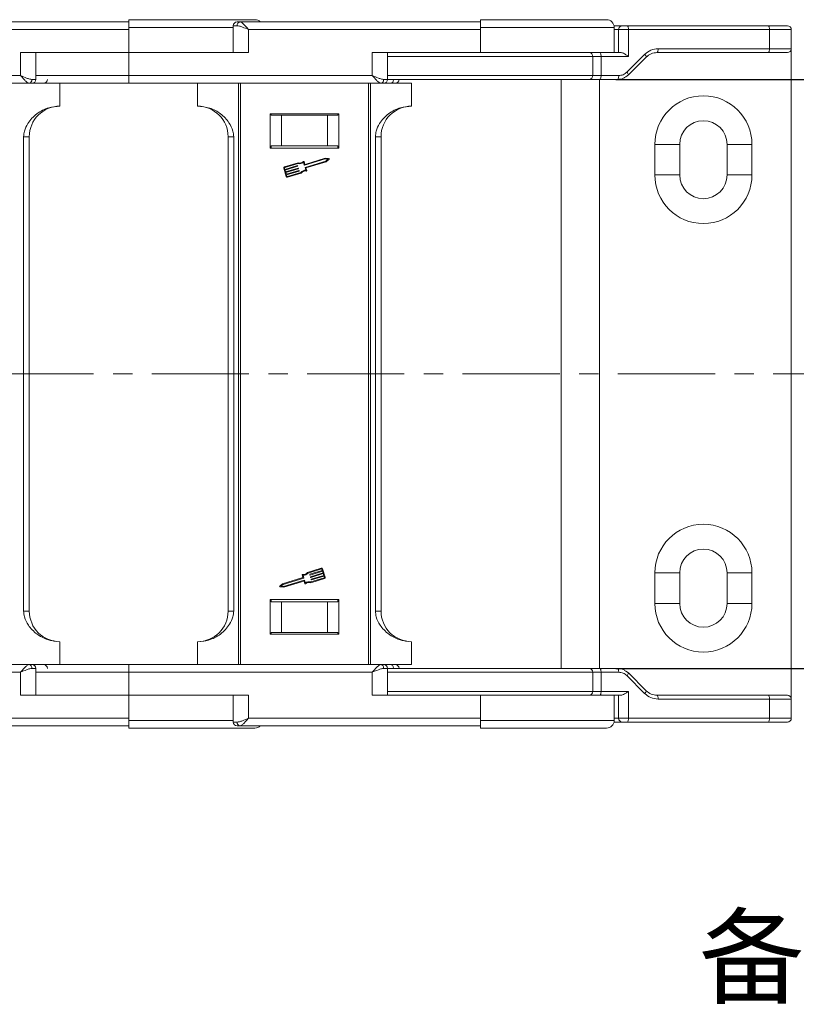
# Model space of a CAD drawing. Header units: millimetres. Extents: x 3104 to 4027, y -212 to 440.
# Tile 13 of 39: x 3794 to 3896, y -84 to 44. Entities that reach past the tile are written whole.
import ezdxf

# ---------------------------------------------------------------- set-up
doc = ezdxf.new("R2010")
doc.units = ezdxf.units.MM
doc.linetypes.add('CENTERX2', pattern=[20.32, 12.7, -2.54, 2.54, -2.54])
doc.styles.get("Standard").update_dxf_attribs({"font": '仿宋_GB2312.ttf', "width": 0.8})
doc.styles.add('样式 6', font='仿宋_GB2312.ttf')
doc.dimstyles.new('副本 ISO-25.1', dxfattribs={"dimtxt": 6, "dimasz": 5, "dimexe": 3.5, "dimexo": 0.625, "dimgap": 1.5, "dimtad": 1, "dimdsep": 46, "dimtxsty": 'Standard', "dimcen": 2.5, "dimadec": 0, "dimazin": 0, "dimtfac": 1, "dimtmove": 0, "dimatfit": 3, "dimfxl": 0, "dimarcsym": 0})

# ---------------------------------------------------------------- blocks, each defined once
blk = doc.blocks.new('*D2093')
at = {"color": 0, "lineweight": -2}
for p, q in [((3872.18, 36.51), (3929.94, 36.51)), ((3926.44, 31.51), (3926.44, -35.49)), ((3872.18, -40.49), (3929.94, -40.49))]:
    blk.add_line(p, q, dxfattribs=at)
at = {"color": 0, "lineweight": 9}
for points in [[(3925.61, 31.51), (3927.27, 31.51), (3926.44, 36.51)], [(3925.61, -35.49), (3927.27, -35.49), (3926.44, -40.49)]]:
    blk.add_solid(points, dxfattribs=at)
at = {"layer": 'Defpoints', "color": 0, "lineweight": 9}
for p in [(3871.56, 36.51), (3871.56, -40.49), (3926.44, -40.49)]:
    blk.add_point(p, dxfattribs=at)
at = {"color": 0, "lineweight": 9, "insert": (3921.94, -1.99), "char_height": 6, "attachment_point": 5, "rotation": 90}
blk.add_mtext('77', dxfattribs=at)

msp = doc.modelspace()

# ---------------------------------------------------------------- linework, layer by layer
at = {"color": 7, "linetype": 'Continuous', "lineweight": 15}
for p, q in [((3808.471, 44.007), (3777.029, 44.007)), ((3854.471, 44.007), (3823.029, 44.007)), ((3778.147, 43.007), (3808.471, 43.007)), ((3808.471, 43.307), (3808.471, 43.007)), ((3822.147, 43.307), (3808.471, 43.307)), ((3808.471, 43.007), (3808.471, 40.007)), ((3822.147, 43.507), (3822.147, 40.007)), ((3822.657, 43.507), (3822.147, 43.507)), ((3824.147, 40.007), (3824.147, 43.007)), ((3824.147, 43.007), (3854.471, 43.007)), ((3854.471, 43.307), (3854.471, 43.007)), ((3871.971, 43.307), (3854.471, 43.307)), ((3854.471, 43.007), (3854.471, 40.007)), ((3871.971, 40.007), (3871.971, 43.307)), ((3871.971, 43.007), (3872.543, 43.007)), ((3873.832, 43.007), (3872.543, 43.007)), ((3872.543, 43.007), (3872.543, 40.007)), ((3892.133, 43.507), (3873.687, 43.507)), ((3873.832, 39.507), (3873.832, 43.007)), ((3873.832, 43.007), (3892.278, 43.007)), ((3892.278, 43.007), (3892.278, 40.507)), ((3895.133, 43.007), (3892.278, 43.007)), ((3895.133, 40.507), (3895.133, 43.007)), ((3794.326, 40.007), (3794.326, 37.007)), ((3808.471, 40.007), (3794.326, 40.007)), ((3796.326, 36.507), (3796.326, 40.007)), ((3808.471, 37.007), (3808.471, 40.007)), ((3808.471, 40.007), (3824.147, 40.007)), ((3854.471, 40.007), (3840.326, 40.007)), ((3840.326, 40.007), (3840.326, 37.007)), ((3842.326, 36.507), (3842.326, 40.007)), ((3869.243, 40.007), (3854.471, 40.007)), ((3870.107, 40.007), (3869.789, 40.007)), ((3872.858, 40.007), (3870.107, 40.007)), ((3892.133, 40.007), (3877.571, 40.007)), ((3892.278, 40.507), (3877.716, 40.507)), ((3895.133, 40.507), (3892.278, 40.507)), ((3895.133, 40.507), (3895.133, -1.993)), ((3869.164, 39.507), (3842.326, 39.507)), ((3869.164, 37.007), (3869.164, 39.507)), ((3869.164, 39.507), (3870.252, 39.507)), ((3870.252, 37.007), (3870.252, 39.507)), ((3870.252, 39.507), (3873.832, 39.507)), ((3875.948, 39.775), (3873.62, 37.446)), ((3873.828, 37.093), (3876.157, 39.421)), ((3794.326, 37.007), (3762.471, 37.007)), ((3796.326, 36.507), (3795.817, 36.507)), ((3808.471, 37.007), (3796.326, 37.007)), ((3840.326, 37.007), (3808.471, 37.007)), ((3808.471, 36.007), (3808.471, 37.007)), ((3842.326, 36.507), (3841.817, 36.507)), ((3869.164, 37.007), (3842.326, 37.007)), ((3865.013, -1.993), (3865.013, 36.507)), ((3870.252, 37.007), (3869.164, 37.007)), ((3870.033, -1.993), (3870.033, 36.507)), ((3870.107, 36.507), (3872.414, 36.507)), ((3872.559, 37.007), (3870.252, 37.007)), ((3873.828, 37.093), (3873.479, 36.859)), ((3795.444, 36.007), (3762.471, 36.007)), ((3795.581, 36.007), (3799.471, 36.007)), ((3799.471, 36.007), (3799.471, 33.007)), ((3841.444, 36.007), (3808.471, 36.007)), ((3817.471, 33.007), (3817.471, 36.007)), ((3822.842, 36.007), (3822.842, -1.993)), ((3823.105, -1.993), (3823.105, 36.007)), ((3839.837, 36.007), (3839.837, -1.993)), ((3840.1, -1.993), (3840.1, 36.007)), ((3841.581, 36.007), (3845.471, 36.007)), ((3845.471, 36.007), (3845.471, 33.007)), ((3835.971, 32.007), (3826.971, 32.007)), ((3826.971, 32.007), (3826.971, 27.507)), ((3827.12, 31.807), (3827.12, 32.007)), ((3827.12, 31.807), (3828.471, 31.807)), ((3828.471, 31.807), (3828.471, 27.807)), ((3834.471, 31.807), (3828.471, 31.807)), ((3834.471, 27.807), (3834.471, 31.807)), ((3834.471, 31.807), (3835.822, 31.807)), ((3835.822, 32.007), (3835.822, 31.807)), ((3835.971, 27.507), (3835.971, 32.007)), ((3794.733, 29.007), (3794.733, -1.993)), ((3795.471, 29.007), (3794.733, 29.007)), ((3795.471, -1.993), (3795.471, 29.007)), ((3822.21, 29.007), (3821.471, 29.007)), ((3821.471, 29.007), (3821.471, -1.993)), ((3822.21, -1.993), (3822.21, 29.007)), ((3840.733, 29.007), (3840.733, -1.993)), ((3841.471, 29.007), (3840.733, 29.007)), ((3841.471, -1.993), (3841.471, 29.007)), ((3826.971, 27.507), (3835.971, 27.507)), ((3828.471, 27.807), (3827.12, 27.807)), ((3827.12, 27.807), (3827.12, 27.507)), ((3834.471, 27.807), (3828.471, 27.807)), ((3835.822, 27.807), (3834.471, 27.807)), ((3835.822, 27.507), (3835.822, 27.807)), ((3877.283, 28.007), (3877.283, 24.007)), ((3880.533, 28.007), (3877.283, 28.007)), ((3880.533, 28.007), (3880.533, 24.007)), ((3889.983, 28.007), (3886.733, 28.007)), ((3886.733, 24.007), (3886.733, 28.007)), ((3889.983, 24.007), (3889.983, 28.007)), ((3834.179, 26.1), (3831.471, 25.276)), ((3834.17, 26.195), (3831.534, 25.393)), ((3831.553, 25.006), (3834.261, 25.83)), ((3831.648, 24.937), (3834.306, 25.746)), ((3834.657, 26.143), (3834.17, 26.195)), ((3834.537, 26.062), (3834.179, 26.1)), ((3834.261, 25.83), (3834.537, 26.062)), ((3834.306, 25.746), (3834.682, 26.061)), ((3828.755, 24.891), (3829.084, 23.812)), ((3828.845, 24.918), (3828.9, 24.739)), ((3830.631, 25.609), (3828.849, 25.067)), ((3830.631, 25.511), (3828.876, 24.977)), ((3828.9, 24.739), (3830.529, 25.235)), ((3830.556, 25.145), (3828.927, 24.649)), ((3828.927, 24.649), (3828.996, 24.424)), ((3828.996, 24.424), (3830.625, 24.92)), ((3830.652, 24.83), (3829.023, 24.334)), ((3829.091, 24.109), (3830.721, 24.605)), ((3830.748, 24.515), (3829.119, 24.02)), ((3830.558, 25.219), (3830.572, 25.174)), ((3830.654, 24.904), (3830.668, 24.859)), ((3830.75, 24.59), (3830.763, 24.545)), ((3831.442, 25.291), (3831.336, 25.639)), ((3831.405, 25.734), (3831.504, 25.409)), ((3831.643, 24.629), (3831.538, 24.977)), ((3831.754, 24.589), (3831.648, 24.937)), ((3829.023, 24.334), (3829.091, 24.109)), ((3829.119, 24.02), (3829.174, 23.84)), ((3829.232, 23.809), (3830.986, 24.343)), ((3829.26, 23.719), (3831.042, 24.261)), ((3877.283, 24.007), (3880.533, 24.007)), ((3889.983, 24.007), (3886.733, 24.007)), ((3794.733, -1.993), (3794.733, -32.993)), ((3795.471, -32.993), (3795.471, -1.993)), ((3821.471, -1.993), (3821.471, -32.993)), ((3822.21, -32.993), (3822.21, -1.993)), ((3822.842, -1.993), (3822.842, -39.993)), ((3823.105, -39.993), (3823.105, -1.993)), ((3839.837, -1.993), (3839.837, -39.993)), ((3840.1, -39.993), (3840.1, -1.993)), ((3840.733, -1.993), (3840.733, -32.993)), ((3841.471, -32.993), (3841.471, -1.993)), ((3865.013, -40.493), (3865.013, -1.993)), ((3870.033, -40.493), (3870.033, -1.993)), ((3895.133, -1.993), (3895.133, -44.493)), ((3831.159, -28.263), (3831.265, -28.61)), ((3831.27, -28.303), (3831.375, -28.651)), ((3833.653, -27.392), (3831.871, -27.935)), ((3833.681, -27.482), (3831.926, -28.016)), ((3832.163, -28.263), (3832.149, -28.218)), ((3832.165, -28.189), (3833.794, -27.693)), ((3833.821, -27.783), (3832.192, -28.279)), ((3832.261, -28.504), (3833.89, -28.008)), ((3833.917, -28.098), (3832.288, -28.594)), ((3833.794, -27.693), (3833.739, -27.514)), ((3833.89, -28.008), (3833.821, -27.783)), ((3834.158, -28.565), (3833.829, -27.486)), ((3833.986, -28.323), (3833.917, -28.098)), ((3877.283, -27.993), (3877.283, -31.993)), ((3877.283, -27.993), (3880.533, -27.993)), ((3880.533, -27.993), (3880.533, -31.993)), ((3886.733, -31.993), (3886.733, -27.993)), ((3889.983, -27.993), (3886.733, -27.993)), ((3889.983, -31.993), (3889.983, -27.993)), ((3828.606, -29.42), (3828.231, -29.734)), ((3828.652, -29.504), (3828.376, -29.735)), ((3831.265, -28.61), (3828.606, -29.42)), ((3831.36, -28.68), (3828.652, -29.504)), ((3828.734, -29.774), (3831.442, -28.949)), ((3828.743, -29.869), (3831.379, -29.067)), ((3831.508, -29.408), (3831.409, -29.082)), ((3831.471, -28.965), (3831.577, -29.313)), ((3832.259, -28.578), (3832.245, -28.533)), ((3832.281, -29.283), (3834.064, -28.741)), ((3832.282, -29.185), (3834.036, -28.651)), ((3832.355, -28.893), (3832.341, -28.848)), ((3832.357, -28.818), (3833.986, -28.323)), ((3834.013, -28.412), (3832.384, -28.908)), ((3834.068, -28.592), (3834.013, -28.412)), ((3828.256, -29.817), (3828.743, -29.869)), ((3828.376, -29.735), (3828.734, -29.774)), ((3826.971, -31.493), (3826.971, -35.993)), ((3835.971, -31.493), (3826.971, -31.493)), ((3827.12, -31.493), (3827.12, -31.793)), ((3827.12, -31.793), (3828.471, -31.793)), ((3828.471, -31.793), (3828.471, -35.793)), ((3834.471, -31.793), (3828.471, -31.793)), ((3834.471, -35.793), (3834.471, -31.793)), ((3834.471, -31.793), (3835.822, -31.793)), ((3835.822, -31.793), (3835.822, -31.493)), ((3835.971, -35.993), (3835.971, -31.493)), ((3880.533, -31.993), (3877.283, -31.993)), ((3889.983, -31.993), (3886.733, -31.993)), ((3795.471, -32.993), (3794.733, -32.993)), ((3821.471, -32.993), (3822.21, -32.993)), ((3841.471, -32.993), (3840.733, -32.993)), ((3826.971, -35.993), (3835.971, -35.993)), ((3827.12, -35.793), (3828.471, -35.793)), ((3827.12, -35.993), (3827.12, -35.793)), ((3828.471, -35.793), (3834.471, -35.793)), ((3835.822, -35.793), (3834.471, -35.793)), ((3835.822, -35.793), (3835.822, -35.993)), ((3799.471, -39.993), (3799.471, -36.993)), ((3817.471, -39.993), (3817.471, -36.993)), ((3845.471, -39.993), (3845.471, -36.993)), ((3762.471, -39.993), (3795.444, -39.993)), ((3762.471, -40.993), (3794.326, -40.993)), ((3794.326, -40.993), (3794.326, -43.993)), ((3795.444, -39.993), (3799.471, -39.993)), ((3795.817, -40.493), (3796.326, -40.493)), ((3796.326, -43.993), (3796.326, -40.493)), ((3796.326, -40.993), (3808.471, -40.993)), ((3808.471, -40.993), (3808.471, -39.993)), ((3808.471, -39.993), (3841.444, -39.993)), ((3808.471, -43.993), (3808.471, -40.993)), ((3808.471, -40.993), (3840.326, -40.993)), ((3840.326, -40.993), (3840.326, -43.993)), ((3841.444, -39.993), (3845.471, -39.993)), ((3841.817, -40.493), (3842.326, -40.493)), ((3842.326, -43.993), (3842.326, -40.493)), ((3842.326, -40.993), (3869.164, -40.993)), ((3869.164, -43.493), (3869.164, -40.993)), ((3869.164, -40.993), (3870.252, -40.993)), ((3872.414, -40.493), (3870.107, -40.493)), ((3870.252, -43.493), (3870.252, -40.993)), ((3870.252, -40.993), (3872.559, -40.993)), ((3873.479, -40.846), (3873.828, -41.079)), ((3876.157, -43.407), (3873.828, -41.079)), ((3873.62, -41.432), (3875.948, -43.761)), ((3842.326, -43.493), (3869.164, -43.493)), ((3870.252, -43.493), (3869.164, -43.493)), ((3873.832, -43.493), (3870.252, -43.493)), ((3873.832, -46.993), (3873.832, -43.493)), ((3794.326, -43.993), (3808.471, -43.993)), ((3824.147, -43.993), (3808.471, -43.993)), ((3808.471, -43.993), (3808.471, -46.993)), ((3822.147, -43.993), (3822.147, -47.493)), ((3824.147, -46.993), (3824.147, -43.993)), ((3840.326, -43.993), (3854.471, -43.993)), ((3854.471, -43.993), (3854.471, -46.993)), ((3854.471, -43.993), (3870.107, -43.993)), ((3872.858, -43.993), (3870.107, -43.993)), ((3871.971, -47.293), (3871.971, -43.993)), ((3872.543, -43.993), (3872.543, -46.993)), ((3877.571, -43.993), (3892.133, -43.993)), ((3877.716, -44.493), (3892.278, -44.493)), ((3892.278, -44.493), (3892.278, -46.993)), ((3892.278, -44.493), (3895.133, -44.493)), ((3895.133, -46.993), (3895.133, -44.493)), ((3808.471, -46.993), (3778.147, -46.993)), ((3808.471, -46.993), (3808.471, -47.293)), ((3808.471, -47.293), (3822.147, -47.293)), ((3822.147, -47.493), (3822.657, -47.493)), ((3854.471, -46.993), (3824.147, -46.993)), ((3854.471, -46.993), (3854.471, -47.293)), ((3854.471, -47.293), (3871.971, -47.293)), ((3872.543, -46.993), (3871.971, -46.993)), ((3872.543, -46.993), (3873.832, -46.993)), ((3892.133, -47.493), (3873.687, -47.493)), ((3892.278, -46.993), (3873.832, -46.993)), ((3892.278, -46.993), (3895.133, -46.993)), ((3777.029, -47.993), (3808.471, -47.993)), ((3823.029, -47.993), (3854.471, -47.993))]:
    msp.add_line(p, q, dxfattribs=at)
at = {"color": 1, "linetype": 'CENTERX2', "lineweight": 13}
msp.add_line((3905.48, -1.993), (3394.299, -1.993), dxfattribs=at)
at = {"color": 7, "linetype": 'Continuous', "lineweight": 15, "flags": 128}
for points in [[(3873.687, 43.507), (3873.716, 43.497), (3873.743, 43.469), (3873.768, 43.423), (3873.79, 43.36), (3873.808, 43.285), (3873.821, 43.198), (3873.829, 43.104), (3873.832, 43.007)], [(3892.278, 43.007), (3892.275, 43.104), (3892.267, 43.198), (3892.253, 43.285), (3892.236, 43.36), (3892.214, 43.423), (3892.189, 43.469), (3892.161, 43.497), (3892.133, 43.507)], [(3870.252, 39.507), (3870.249, 39.604), (3870.241, 39.698), (3870.228, 39.785), (3870.21, 39.86), (3870.188, 39.923), (3870.163, 39.969), (3870.136, 39.997), (3870.107, 40.007)], [(3877.716, 40.507), (3877.713, 40.409), (3877.705, 40.316), (3877.691, 40.229), (3877.673, 40.153), (3877.651, 40.091), (3877.626, 40.045), (3877.599, 40.017), (3877.571, 40.007)], [(3892.278, 40.507), (3892.275, 40.409), (3892.267, 40.316), (3892.253, 40.229), (3892.236, 40.153), (3892.214, 40.091), (3892.189, 40.045), (3892.161, 40.017), (3892.133, 40.007)], [(3842.78, 36.007), (3842.841, 36.017), (3842.901, 36.045), (3842.955, 36.091), (3843.003, 36.153), (3843.043, 36.229), (3843.072, 36.316), (3843.09, 36.409), (3843.096, 36.507)], [(3870.252, 37.007), (3870.249, 36.909), (3870.241, 36.816), (3870.228, 36.729), (3870.21, 36.653), (3870.188, 36.591), (3870.163, 36.545), (3870.136, 36.517), (3870.107, 36.507)], [(3872.414, 36.507), (3872.442, 36.517), (3872.47, 36.545), (3872.495, 36.591), (3872.517, 36.653), (3872.534, 36.729), (3872.548, 36.816), (3872.556, 36.909), (3872.559, 37.007)], [(3842.78, -39.993), (3842.841, -40.003), (3842.901, -40.031), (3842.955, -40.077), (3843.003, -40.14), (3843.043, -40.215), (3843.072, -40.302), (3843.09, -40.396), (3843.096, -40.493)], [(3870.252, -40.993), (3870.249, -40.896), (3870.241, -40.802), (3870.228, -40.715), (3870.21, -40.64), (3870.188, -40.577), (3870.163, -40.531), (3870.136, -40.503), (3870.107, -40.493)], [(3872.414, -40.493), (3872.442, -40.503), (3872.47, -40.531), (3872.495, -40.577), (3872.517, -40.64), (3872.534, -40.715), (3872.548, -40.802), (3872.556, -40.896), (3872.559, -40.993)], [(3870.252, -43.493), (3870.249, -43.591), (3870.241, -43.684), (3870.228, -43.771), (3870.21, -43.847), (3870.188, -43.909), (3870.163, -43.955), (3870.136, -43.983), (3870.107, -43.993)], [(3877.571, -43.993), (3877.599, -44.003), (3877.626, -44.031), (3877.651, -44.077), (3877.673, -44.14), (3877.691, -44.215), (3877.705, -44.302), (3877.713, -44.396), (3877.716, -44.493)], [(3892.133, -43.993), (3892.161, -44.003), (3892.189, -44.031), (3892.214, -44.077), (3892.236, -44.14), (3892.253, -44.215), (3892.267, -44.302), (3892.275, -44.396), (3892.278, -44.493)], [(3873.832, -46.993), (3873.829, -47.091), (3873.821, -47.184), (3873.808, -47.271), (3873.79, -47.347), (3873.768, -47.409), (3873.743, -47.455), (3873.716, -47.483), (3873.687, -47.493)], [(3892.278, -46.993), (3892.275, -47.091), (3892.267, -47.184), (3892.253, -47.271), (3892.236, -47.347), (3892.214, -47.409), (3892.189, -47.455), (3892.161, -47.483), (3892.133, -47.493)]]:
    msp.add_lwpolyline(points, dxfattribs=at)
at = {"color": 7, "linetype": 'Continuous', "lineweight": 15}
for centre, radius, start, end in [((3822.647, 43.507), 0.5, 90, 180), ((3823.104, 43.562), 0.451, 99.5202, 187.08135), ((3824.971, 43.307), 1, 44.87138, 90), ((3870.971, 43.307), 1, 0, 90), ((3873.043, 43.007), 0.5, 90, 180), ((3894.633, 43.007), 0.5, 0, 90), ((3868.701, 39.545), 0.465, 355.36039, 84.44945), ((3894.633, 40.507), 0.5, 270, 0), ((3875.635, 39.351), 0.526, 7.6247, 53.54755), ((3873.307, 37.023), 0.526, 7.6247, 53.54755), ((3795.37, 36.451), 0.451, 279.5202, 7.08135), ((3795.826, 36.507), 0.5, 270, 0), ((3797.332, 36.507), 0.5, 270, 0), ((3841.37, 36.451), 0.451, 279.5202, 7.08135), ((3841.826, 36.507), 0.5, 270, 0), ((3843.332, 36.507), 0.5, 270, 0), ((3868.701, 36.969), 0.465, 275.55055, 4.63961), ((3883.633, 28.007), 6.35, 0, 180), ((3799.471, 29.007), 4, 90, 180), ((3817.471, 29.007), 4, 0, 90), ((3845.471, 29.007), 4, 90, 180), ((3883.633, 28.007), 3.1, 0, 180), ((3830.857, 26.27), 0.698, 251.11204, 312.44471), ((3831.36, 25.72), 0.047, 16.9297, 132.44471), ((3834.652, 26.097), 0.047, 309.95116, 83.90824), ((3828.89, 24.932), 0.141, 106.9297, 196.9297), ((3828.89, 24.932), 0.047, 106.9297, 196.9297), ((3830.536, 25.212), 0.0235, 16.9297, 106.9297), ((3830.55, 25.167), 0.0235, 286.9297, 16.9297), ((3830.632, 24.897), 0.0235, 16.9297, 106.9297), ((3830.857, 26.27), 0.792, 253.37041, 307.16635), ((3830.645, 24.853), 0.0235, 286.9297, 16.9297), ((3830.727, 24.583), 0.0235, 16.9297, 106.9297), ((3830.741, 24.538), 0.0235, 286.9297, 16.9297), ((3831.598, 23.839), 0.792, 86.69305, 140.48899), ((3831.598, 23.839), 0.698, 81.41469, 142.74736), ((3831.464, 25.298), 0.0235, 196.9297, 286.9297), ((3831.527, 25.415), 0.0235, 196.9297, 286.9297), ((3831.56, 24.984), 0.0235, 106.9297, 196.9297), ((3831.709, 24.575), 0.047, 261.41469, 16.9297), ((3829.218, 23.854), 0.141, 196.9297, 286.9297), ((3829.218, 23.854), 0.047, 196.9297, 286.9297), ((3883.633, 24.007), 6.35, 180, 0), ((3883.633, 24.007), 3.1, 180, 0), ((3883.633, -27.993), 6.35, 0, 180), ((3883.633, -27.993), 3.1, 0, 180), ((3831.204, -28.249), 0.047, 81.41469, 196.9297), ((3831.315, -27.512), 0.698, 261.41469, 322.74736), ((3831.315, -27.512), 0.792, 266.69305, 320.48899), ((3832.172, -28.212), 0.0235, 106.9297, 196.9297), ((3832.186, -28.257), 0.0235, 196.9297, 286.9297), ((3833.694, -27.527), 0.141, 16.9297, 106.9297), ((3833.694, -27.527), 0.047, 16.9297, 106.9297), ((3831.353, -28.657), 0.0235, 286.9297, 16.9297), ((3831.386, -29.089), 0.0235, 16.9297, 106.9297), ((3831.449, -28.972), 0.0235, 16.9297, 106.9297), ((3831.553, -29.394), 0.047, 196.9297, 312.44471), ((3832.055, -29.944), 0.792, 73.37041, 127.16635), ((3832.055, -29.944), 0.698, 71.11204, 132.44471), ((3832.268, -28.526), 0.0235, 106.9297, 196.9297), ((3832.281, -28.571), 0.0235, 196.9297, 286.9297), ((3832.363, -28.841), 0.0235, 106.9297, 196.9297), ((3832.377, -28.886), 0.0235, 196.9297, 286.9297), ((3834.023, -28.606), 0.047, 286.9297, 16.9297), ((3834.023, -28.606), 0.141, 286.9297, 16.9297), ((3828.261, -29.77), 0.047, 129.95116, 263.90824), ((3883.633, -31.993), 6.35, 180, 0), ((3883.633, -31.993), 3.1, 180, 0), ((3799.471, -32.993), 4, 180, 270), ((3817.471, -32.993), 4, 270, 0), ((3845.471, -32.993), 4, 180, 270), ((3795.37, -40.438), 0.451, 352.91869, 80.47981), ((3795.826, -40.493), 0.5, 0, 90), ((3797.332, -40.493), 0.5, 0, 90), ((3841.37, -40.438), 0.451, 352.91869, 80.47981), ((3841.826, -40.493), 0.5, 0, 90), ((3843.332, -40.493), 0.5, 0, 90), ((3868.701, -40.955), 0.465, 355.36039, 84.44945), ((3873.307, -41.009), 0.526, 306.45246, 352.37528), ((3868.701, -43.531), 0.465, 275.55055, 4.63961), ((3875.635, -43.337), 0.526, 306.45245, 352.3753), ((3894.633, -44.493), 0.5, 0, 90), ((3822.647, -47.493), 0.5, 180, 270), ((3823.104, -47.549), 0.451, 172.91869, 260.47981), ((3870.971, -47.293), 1, 270, 0), ((3873.043, -46.993), 0.5, 180, 270), ((3894.633, -46.993), 0.5, 270, 0), ((3824.971, -47.293), 1, 270, 315.47936)]:
    msp.add_arc(centre, radius, start, end, dxfattribs=at)
for points, knots in [([(3824.971, 44.307), (3824.918, 44.307), (3824.807, 44.307), (3823.889, 44.307), (3822.367, 44.307), (3820.221, 44.307), (3817.583, 44.307), (3814.626, 44.307), (3811.55, 44.307), (3809.477, 44.307), (3808.471, 44.307)], [0, 0, 0, 0, 0.116516, 0.2400113, 0.3686408, 0.5, 0.6313592, 0.7599887, 0.883484, 1, 1, 1, 1]), ([(3808.471, 44.307), (3808.471, 44.296), (3808.471, 44.274), (3808.471, 44.101), (3808.471, 43.848), (3808.471, 43.566), (3808.471, 43.381), (3808.471, 43.307)], [0, 0, 0, 0, 0.2146939, 0.4293877, 0.6440816, 0.8587754, 1, 1, 1, 1]), ([(3823.029, 44.007), (3823.097, 43.99), (3823.241, 43.954), (3823.52, 43.704), (3823.83, 43.374), (3824.041, 43.129), (3824.147, 43.007)], [0, 0, 0, 0, 0.23435025, 0.49819532, 0.74886904, 1, 1, 1, 1]), ([(3870.971, 44.307), (3870.918, 44.307), (3870.807, 44.307), (3869.889, 44.307), (3868.367, 44.307), (3866.221, 44.307), (3863.583, 44.307), (3860.626, 44.307), (3857.55, 44.307), (3855.477, 44.307), (3854.471, 44.307)], [0, 0, 0, 0, 0.11651603, 0.24001133, 0.36864081, 0.5, 0.63135919, 0.75998867, 0.88348397, 1, 1, 1, 1]), ([(3854.471, 44.307), (3854.471, 44.296), (3854.471, 44.274), (3854.471, 44.101), (3854.471, 43.848), (3854.471, 43.566), (3854.471, 43.381), (3854.471, 43.307)], [0, 0, 0, 0, 0.2146939, 0.4293877, 0.6440816, 0.8587754, 1, 1, 1, 1]), ([(3824.147, 43.007), (3823.878, 43.123), (3823.459, 43.304), (3822.961, 43.475), (3822.751, 43.497), (3822.657, 43.507)], [0, 0, 0, 0, 0.4984129, 0.772928, 1, 1, 1, 1]), ([(3871.931, 43.507), (3872.107, 43.507), (3872.937, 43.507), (3872.996, 43.507), (3873.043, 43.507)], [0, 0, 0, 0, 0.212656, 1, 1, 1, 1]), ([(3873.043, 43.507), (3873.045, 43.507), (3873.05, 43.507), (3873.093, 43.507), (3873.156, 43.507), (3873.242, 43.507), (3873.344, 43.507), (3873.456, 43.507), (3873.574, 43.507), (3873.649, 43.507), (3873.687, 43.507)], [0, 0, 0, 0, 0.1248533, 0.249992, 0.3747024, 0.4999917, 0.6247024, 0.749992, 0.8748539, 1, 1, 1, 1]), ([(3892.133, 43.507), (3892.473, 43.507), (3893.17, 43.507), (3893.985, 43.507), (3894.532, 43.507), (3894.6, 43.507), (3894.633, 43.507)], [0, 0, 0, 0, 0.2435155, 0.5, 0.7564845, 1, 1, 1, 1]), ([(3868.746, 40.007), (3868.09, 40.007), (3866.766, 40.007), (3864.156, 40.007), (3861.221, 40.007), (3859.069, 40.007), (3858.003, 40.007)], [0, 0, 0, 0, 0.2475958, 0.5, 0.7524042, 1, 1, 1, 1]), ([(3872.858, 40.007), (3872.925, 39.997), (3873.071, 39.976), (3873.36, 39.829), (3873.618, 39.662), (3873.782, 39.544), (3873.83, 39.508), (3873.832, 39.507)], [0, 0, 0, 0, 0.2178225, 0.4765661, 0.8410136, 0.9946078, 1, 1, 1, 1]), ([(3877.716, 40.507), (3877.385, 40.473), (3876.729, 40.407), (3876.207, 39.985), (3875.948, 39.775)], [0, 0, 0, 0, 0.5028698, 1, 1, 1, 1]), ([(3876.157, 39.421), (3876.365, 39.589), (3876.784, 39.928), (3877.307, 39.98), (3877.571, 40.007)], [0, 0, 0, 0, 0.4956859, 1, 1, 1, 1]), ([(3894.633, 40.007), (3894.6, 40.007), (3894.532, 40.007), (3893.985, 40.007), (3893.17, 40.007), (3892.473, 40.007), (3892.133, 40.007)], [0, 0, 0, 0, 0.2435155, 0.5, 0.7564845, 1, 1, 1, 1]), ([(3873.62, 37.446), (3873.464, 37.32), (3873.151, 37.067), (3872.757, 37.027), (3872.559, 37.007)], [0, 0, 0, 0, 0.4971302, 1, 1, 1, 1]), ([(3794.326, 37.007), (3794.596, 36.891), (3795.014, 36.71), (3795.513, 36.538), (3795.722, 36.517), (3795.817, 36.507)], [0, 0, 0, 0, 0.4984129, 0.772928, 1, 1, 1, 1]), ([(3795.444, 36.007), (3795.376, 36.024), (3795.232, 36.06), (3794.953, 36.31), (3794.644, 36.639), (3794.432, 36.884), (3794.326, 37.007)], [0, 0, 0, 0, 0.23435025, 0.49819532, 0.74886904, 1, 1, 1, 1]), ([(3840.326, 37.007), (3840.596, 36.891), (3841.014, 36.71), (3841.513, 36.538), (3841.722, 36.517), (3841.817, 36.507)], [0, 0, 0, 0, 0.4984129, 0.772928, 1, 1, 1, 1]), ([(3841.444, 36.007), (3841.376, 36.024), (3841.232, 36.06), (3840.953, 36.31), (3840.644, 36.639), (3840.432, 36.884), (3840.326, 37.007)], [0, 0, 0, 0, 0.2343503, 0.4981953, 0.748869, 1, 1, 1, 1]), ([(3842.323, 36.507), (3842.43, 36.507), (3843.144, 36.507), (3844.763, 36.507), (3847.088, 36.507), (3849.569, 36.507), (3852.159, 36.507), (3854.865, 36.507), (3857.633, 36.507), (3860.353, 36.507), (3862.915, 36.507), (3865.211, 36.507), (3867.199, 36.507), (3868.237, 36.507), (3868.746, 36.507)], [0, 0, 0, 0, 0.016174, 0.1076133, 0.1966544, 0.2823245, 0.3679946, 0.4570357, 0.548475, 0.6411622, 0.7338495, 0.8252888, 0.9143299, 1, 1, 1, 1]), ([(3873.479, 36.859), (3873.382, 36.786), (3873.073, 36.552), (3872.682, 36.525), (3872.414, 36.507)], [0, 0, 0, 0, 0.3144567, 1, 1, 1, 1]), ([(3795.713, 36.007), (3795.707, 36.007), (3795.664, 36.007), (3795.546, 36.007), (3795.444, 36.007)], [0, 0, 0, 0, 0.142198, 1, 1, 1, 1]), ([(3808.471, 36.007), (3807.465, 36.007), (3805.393, 36.007), (3802.311, 36.007), (3799.382, 36.007), (3797.238, 36.007), (3796.303, 36.007), (3796.063, 36.007)], [0, 0, 0, 0, 0.2136251, 0.4400463, 0.6758807, 0.9167199, 1, 1, 1, 1]), ([(3841.713, 36.007), (3841.707, 36.007), (3841.664, 36.007), (3841.546, 36.007), (3841.444, 36.007)], [0, 0, 0, 0, 0.142198, 1, 1, 1, 1]), ([(3799.471, 33.007), (3798.982, 32.965), (3797.914, 32.873), (3796.412, 32.087), (3795.356, 30.962), (3794.813, 29.87), (3794.756, 29.259), (3794.733, 29.007)], [0, 0, 0, 0, 0.21916195, 0.47916588, 0.7354888, 0.89061703, 1, 1, 1, 1]), ([(3822.21, 29.007), (3822.186, 29.26), (3822.124, 29.917), (3821.556, 30.999), (3820.532, 32.064), (3819.088, 32.853), (3818.015, 32.955), (3817.471, 33.007)], [0, 0, 0, 0, 0.1096723, 0.2846477, 0.5192481, 0.7563203, 1, 1, 1, 1]), ([(3845.471, 33.007), (3844.982, 32.965), (3843.914, 32.873), (3842.412, 32.087), (3841.356, 30.962), (3840.813, 29.87), (3840.756, 29.259), (3840.733, 29.007)], [0, 0, 0, 0, 0.21916195, 0.47916588, 0.7354888, 0.89061703, 1, 1, 1, 1]), ([(3794.733, -32.993), (3794.756, -33.246), (3794.818, -33.903), (3795.386, -34.985), (3796.41, -36.05), (3797.854, -36.839), (3798.927, -36.941), (3799.471, -36.993)], [0, 0, 0, 0, 0.1096723, 0.2846477, 0.5192481, 0.7563203, 1, 1, 1, 1]), ([(3817.471, -36.993), (3817.96, -36.951), (3819.028, -36.859), (3820.53, -36.073), (3821.586, -34.948), (3822.129, -33.856), (3822.186, -33.246), (3822.21, -32.993)], [0, 0, 0, 0, 0.219162, 0.4791659, 0.7354888, 0.890617, 1, 1, 1, 1]), ([(3840.733, -32.993), (3840.756, -33.246), (3840.818, -33.903), (3841.386, -34.985), (3842.41, -36.05), (3843.854, -36.839), (3844.927, -36.941), (3845.471, -36.993)], [0, 0, 0, 0, 0.1096723, 0.2846477, 0.5192481, 0.7563203, 1, 1, 1, 1]), ([(3794.326, -40.993), (3794.432, -40.871), (3794.644, -40.626), (3794.953, -40.296), (3795.232, -40.046), (3795.376, -40.01), (3795.444, -39.993)], [0, 0, 0, 0, 0.25113093, 0.50180461, 0.76564074, 1, 1, 1, 1]), ([(3795.817, -40.493), (3795.722, -40.503), (3795.513, -40.525), (3795.014, -40.696), (3794.596, -40.877), (3794.326, -40.993)], [0, 0, 0, 0, 0.2270634, 0.5015869, 1, 1, 1, 1]), ([(3795.444, -39.993), (3795.548, -39.993), (3795.656, -39.993), (3795.697, -39.993), (3795.698, -39.993)], [0, 0, 0, 0, 0.95791195, 1, 1, 1, 1]), ([(3796.048, -39.993), (3796.293, -39.993), (3797.233, -39.993), (3799.382, -39.993), (3802.311, -39.993), (3805.393, -39.993), (3807.465, -39.993), (3808.471, -39.993)], [0, 0, 0, 0, 0.0847716, 0.3252189, 0.5606696, 0.7867224, 1, 1, 1, 1]), ([(3840.326, -40.993), (3840.432, -40.871), (3840.644, -40.626), (3840.953, -40.296), (3841.232, -40.046), (3841.376, -40.01), (3841.444, -39.993)], [0, 0, 0, 0, 0.2511309, 0.5018046, 0.7656407, 1, 1, 1, 1]), ([(3841.817, -40.493), (3841.722, -40.503), (3841.513, -40.525), (3841.014, -40.696), (3840.596, -40.877), (3840.326, -40.993)], [0, 0, 0, 0, 0.2270634, 0.5015869, 1, 1, 1, 1]), ([(3841.444, -39.993), (3841.548, -39.993), (3841.656, -39.993), (3841.697, -39.993), (3841.698, -39.993)], [0, 0, 0, 0, 0.95791195, 1, 1, 1, 1]), ([(3868.746, -40.493), (3868.237, -40.493), (3867.199, -40.493), (3865.211, -40.493), (3862.915, -40.493), (3860.353, -40.493), (3857.633, -40.493), (3854.865, -40.493), (3852.159, -40.493), (3849.569, -40.493), (3847.088, -40.493), (3844.763, -40.493), (3843.147, -40.493), (3842.436, -40.493), (3842.331, -40.493)], [0, 0, 0, 0, 0.0857056, 0.1747836, 0.2662607, 0.3589863, 0.451712, 0.5431891, 0.6322671, 0.7179727, 0.8036783, 0.8927562, 0.9842334, 1, 1, 1, 1]), ([(3872.414, -40.493), (3872.682, -40.511), (3873.073, -40.538), (3873.382, -40.772), (3873.479, -40.846)], [0, 0, 0, 0, 0.6855433, 1, 1, 1, 1]), ([(3872.559, -40.993), (3872.757, -41.013), (3873.151, -41.053), (3873.464, -41.306), (3873.62, -41.432)], [0, 0, 0, 0, 0.5028698, 1, 1, 1, 1]), ([(3873.832, -43.493), (3873.83, -43.494), (3873.782, -43.53), (3873.618, -43.648), (3873.36, -43.815), (3873.071, -43.962), (3872.925, -43.983), (3872.858, -43.993)], [0, 0, 0, 0, 0.0053922, 0.1589864, 0.5234339, 0.7821775, 1, 1, 1, 1]), ([(3877.571, -43.993), (3877.307, -43.967), (3876.784, -43.914), (3876.365, -43.575), (3876.157, -43.407)], [0, 0, 0, 0, 0.5043141, 1, 1, 1, 1]), ([(3868.746, -43.993), (3868.09, -43.993), (3866.766, -43.993), (3864.156, -43.993), (3861.221, -43.993), (3859.069, -43.993), (3858.003, -43.993)], [0, 0, 0, 0, 0.2475958, 0.5, 0.7524042, 1, 1, 1, 1]), ([(3875.948, -43.761), (3876.207, -43.971), (3876.729, -44.393), (3877.385, -44.46), (3877.716, -44.493)], [0, 0, 0, 0, 0.4971302, 1, 1, 1, 1]), ([(3892.133, -43.993), (3892.473, -43.993), (3893.17, -43.993), (3893.985, -43.993), (3894.532, -43.993), (3894.6, -43.993), (3894.633, -43.993)], [0, 0, 0, 0, 0.2435155, 0.5, 0.7564845, 1, 1, 1, 1]), ([(3808.471, -47.293), (3808.471, -47.405), (3808.471, -47.63), (3808.471, -47.93), (3808.471, -48.156), (3808.471, -48.276), (3808.471, -48.288), (3808.471, -48.293)], [0, 0, 0, 0, 0.2146939, 0.4293877, 0.6440816, 0.8587754, 1, 1, 1, 1]), ([(3822.657, -47.493), (3822.751, -47.483), (3822.961, -47.462), (3823.459, -47.29), (3823.878, -47.109), (3824.147, -46.993)], [0, 0, 0, 0, 0.2270634, 0.5015869, 1, 1, 1, 1]), ([(3824.147, -46.993), (3824.041, -47.116), (3823.83, -47.361), (3823.52, -47.69), (3823.241, -47.94), (3823.097, -47.976), (3823.029, -47.993)], [0, 0, 0, 0, 0.25113093, 0.50180461, 0.76564074, 1, 1, 1, 1]), ([(3854.471, -47.293), (3854.471, -47.405), (3854.471, -47.63), (3854.471, -47.93), (3854.471, -48.156), (3854.471, -48.276), (3854.471, -48.288), (3854.471, -48.293)], [0, 0, 0, 0, 0.2146939, 0.4293877, 0.6440816, 0.8587754, 1, 1, 1, 1]), ([(3873.043, -47.493), (3872.996, -47.493), (3872.937, -47.493), (3872.108, -47.493), (3871.931, -47.493)], [0, 0, 0, 0, 0.7874538, 1, 1, 1, 1]), ([(3873.043, -47.493), (3873.045, -47.493), (3873.05, -47.493), (3873.093, -47.493), (3873.156, -47.493), (3873.242, -47.493), (3873.344, -47.493), (3873.456, -47.493), (3873.574, -47.493), (3873.65, -47.493), (3873.687, -47.493)], [0, 0, 0, 0, 0.1251461, 0.250008, 0.3752976, 0.5000083, 0.6252976, 0.750008, 0.8751467, 1, 1, 1, 1]), ([(3892.133, -47.493), (3892.473, -47.493), (3893.17, -47.493), (3893.985, -47.493), (3894.532, -47.493), (3894.6, -47.493), (3894.633, -47.493)], [0, 0, 0, 0, 0.2435155, 0.5, 0.7564845, 1, 1, 1, 1]), ([(3808.471, -48.293), (3809.477, -48.293), (3811.55, -48.293), (3814.626, -48.293), (3817.583, -48.293), (3820.221, -48.293), (3822.367, -48.293), (3823.889, -48.293), (3824.807, -48.293), (3824.918, -48.293), (3824.971, -48.293)], [0, 0, 0, 0, 0.11651603, 0.24001133, 0.36864081, 0.5, 0.63135919, 0.75998867, 0.88348397, 1, 1, 1, 1]), ([(3854.471, -48.293), (3855.477, -48.293), (3857.55, -48.293), (3860.626, -48.293), (3863.583, -48.293), (3866.221, -48.293), (3868.367, -48.293), (3869.889, -48.293), (3870.807, -48.293), (3870.918, -48.293), (3870.971, -48.293)], [0, 0, 0, 0, 0.11651603, 0.24001133, 0.36864081, 0.5, 0.63135919, 0.75998867, 0.88348397, 1, 1, 1, 1])]:
    msp.add_open_spline(points, degree=3, knots=knots, dxfattribs=at)
for points in [[(3823.029, 44.007), (3822.919, 44.007), (3822.7, 44.007), (3822.665, 44.007), (3822.647, 44.007)], [(3858.003, 40.007), (3856.826, 40.007), (3854.471, 40.007), (3852.116, 40.007), (3850.939, 40.007)], [(3868.746, 40.007), (3868.928, 40.007), (3869.292, 40.007), (3869.836, 40.007), (3870.107, 40.007)], [(3868.746, 36.507), (3868.928, 36.507), (3869.292, 36.507), (3869.836, 36.507), (3870.107, 36.507)], [(3870.107, -40.493), (3869.836, -40.493), (3869.292, -40.493), (3868.928, -40.493), (3868.746, -40.493)], [(3858.003, -43.993), (3856.826, -43.993), (3854.471, -43.993), (3852.116, -43.993), (3850.939, -43.993)], [(3870.107, -43.993), (3869.836, -43.993), (3869.292, -43.993), (3868.928, -43.993), (3868.746, -43.993)], [(3822.647, -47.993), (3822.665, -47.993), (3822.7, -47.993), (3822.919, -47.993), (3823.029, -47.993)]]:
    msp.add_open_spline(points, degree=3, dxfattribs=at)

# ---------------------------------------------------------------- texts
at = {"color": 7, "insert": (3883.051, -73.125), "char_height": 10.1067, "attachment_point": 1, "style": '样式 6'}
msp.add_mtext('备注:可选装方接头。', dxfattribs=at)

# ---------------------------------------------------------------- dimensions: what is measured, and where the dimension line sits
at = {"color": 5, "lineweight": 9}
dim = msp.add_linear_dim(base=(3926.441, -40.493), p1=(3871.556, 36.507), p2=(3871.556, -40.493), angle=90, dimstyle='副本 ISO-25.1', dxfattribs=at)
dim.commit()
dim.dimension.update_dxf_attribs({"geometry": '*D2093', "text_midpoint": (3921.941, -1.993)})

doc.saveas('drawing.dxf')
